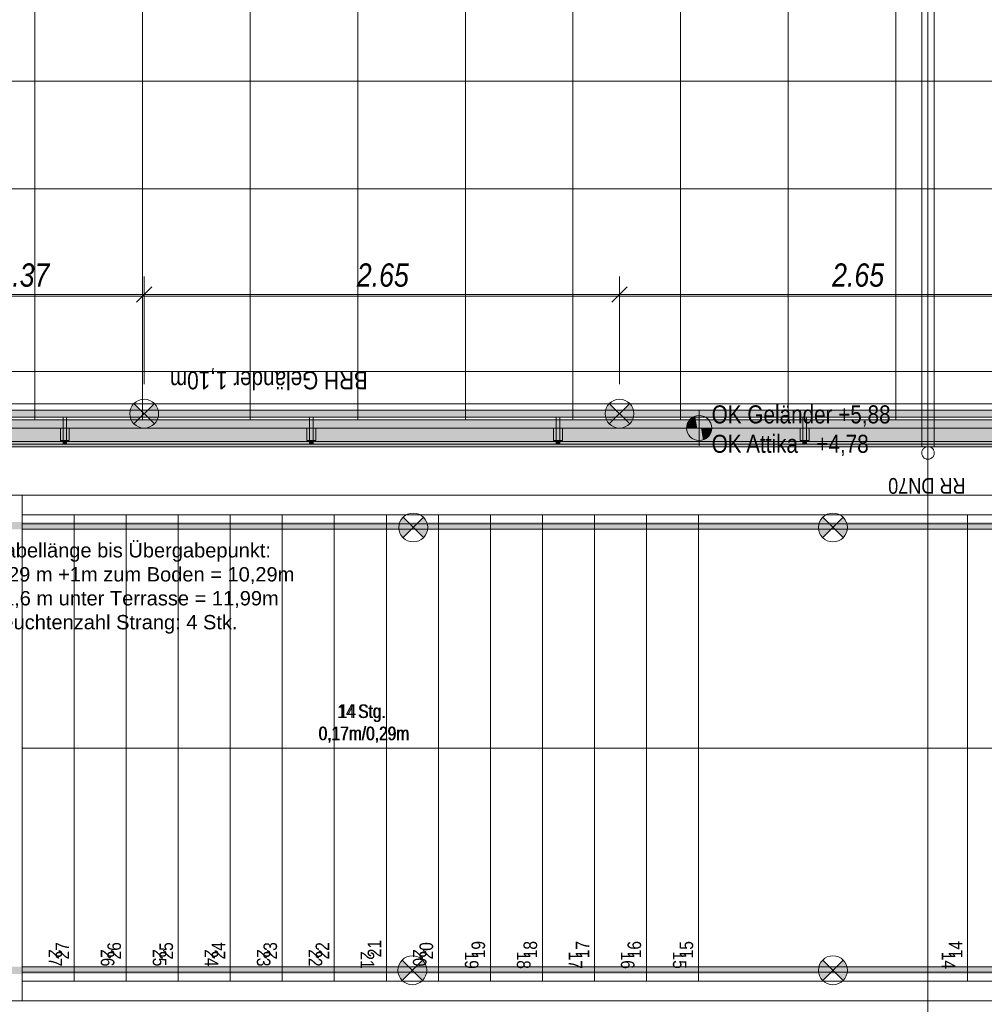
# Model space of a CAD drawing. Extents: x -620 to 300, y 62 to 1112.
# Tile 52 of 235: x -392 to -284, y 149 to 259. Entities that reach past the tile are written whole.
import ezdxf
from ezdxf.lldxf.tags import DXFTag

# ---------------------------------------------------------------- set-up
doc = ezdxf.new("R2010")
doc.units = 0
doc.layers.get('0').update_dxf_attribs({"lineweight": 13})
for name, color, linetype, lineweight, true_color in [('00_ E_ST_Handlaufleuchte', 7, 'Continuous', 13, 0xb2b200), ('00_E_ST_Handlaufleuchte_Bem', 7, 'Continuous', 5, 0x7d7d00), ('00_E_ST_Handlaufleuchte_Kabel', 3, 'Continuous', 18, 0x00ff00), ('00_E_ST_Handlaufleuchte–Handlauf-Position', 7, 'Continuous', 5, 0x0000b2), ('30 -33 Aussenwände- 7 Fassade_ Elemente', 7, 'Continuous', 9, 0x00aacc), ('30 -35 Decken- 2.2 Treppen Außen', 9, 'Continuous', 9, 0x808080), ('30 -36 Dächer- 3 Dachbeläge', 7, 'Continuous', 15, 0x9999ff), ('30 -36 Dächer- 4 Dachbekleidungen', 7, 'Continuous', 9, 0xccccff), ('60- 61 allgemeine Ausstattung- 4 Terrassen', 9, 'Continuous', 9, 0x808080), ('70 -72 Beschriftung- 1 Beschriftung allgemein', 7, 'Continuous', 9, 0xff6633)]:
    doc.layers.add(name, color=color, linetype=linetype, lineweight=lineweight, true_color=true_color)
for name, color, linetype, lineweight in [('00_E_ST_Handlaufleuchte_Kabel_Text', 7, 'Continuous', 13), ('40 -41 Abwasser_Wasser_Gas- 1 Abwasser + sanitäre Anlagen', 7, 'Continuous', 9), ('40 -41 Abwasser_Wasser_Gas- 2 Wasser-1', 7, 'Continuous', 15), ('70 -71 Achsen- 1 Gebäudeachsen', 7, 'STRICHPUNKT2-A06CPVE5L0', 18), ('70 -72 Beschriftung- 5 Höhenkoten-A06CPVE2L0', 7, 'Continuous', 15)]:
    doc.layers.add(name, color=color, linetype=linetype, lineweight=lineweight)
doc.styles.get("Standard").update_dxf_attribs({"font": 'ARIALN.TTF'})
tags = doc.linetypes.add('grob-A06CPVE1L0', pattern=[14, 3, -8, 3]).pattern_tags.tags
tags[8:9] = [DXFTag(74, 4), DXFTag(75, 0), DXFTag(340, '0'), DXFTag(46, 0.0), DXFTag(50, 0.0), DXFTag(44, 0.0), DXFTag(45, 0.0)]
tags[6:7] = [DXFTag(74, 4), DXFTag(75, 0), DXFTag(340, '0'), DXFTag(46, 0.0), DXFTag(50, 0.0), DXFTag(44, 0.0), DXFTag(45, 0.0)]
tags[4:5] = [DXFTag(74, 4), DXFTag(75, 0), DXFTag(340, '0'), DXFTag(46, 0.0), DXFTag(50, 0.0), DXFTag(44, 0.0), DXFTag(45, 0.0)]
tags = doc.linetypes.add('STRICHPUNKT2-A06CPVE5L0', pattern=[12.7, 6.35, -3.175, 0, -3.175]).pattern_tags.tags
tags[10:11] = [DXFTag(74, 4), DXFTag(75, 0), DXFTag(340, '0'), DXFTag(46, 0.0), DXFTag(50, 0.0), DXFTag(44, 0.0), DXFTag(45, 0.0)]
tags[8:9] = [DXFTag(74, 4), DXFTag(75, 0), DXFTag(340, '0'), DXFTag(46, 0.0), DXFTag(50, 0.0), DXFTag(44, 0.0), DXFTag(45, 0.0)]
tags[6:7] = [DXFTag(74, 4), DXFTag(75, 0), DXFTag(340, '0'), DXFTag(46, 0.0), DXFTag(50, 0.0), DXFTag(44, 0.0), DXFTag(45, 0.0)]
tags[4:5] = [DXFTag(74, 4), DXFTag(75, 0), DXFTag(340, '0'), DXFTag(46, 0.0), DXFTag(50, 0.0), DXFTag(44, 0.0), DXFTag(45, 0.0)]

# ---------------------------------------------------------------- blocks, each defined once
blk = doc.blocks.new('Referenz-A06CPVE6L0')
at = {"layer": '30 -33 Aussenwände- 7 Fassade_ Elemente', "color": 0, "linetype": 'Continuous', "ltscale": 0.13}
for p, q in [((31.62, 211.65), (-401.58, 211.65)), ((-401.58, 205.65), (-391.58, 205.65)), ((-391.58, 205.65), (-391.58, 149.25)), ((-391.58, 149.25), (-451.58, 149.25))]:
    blk.add_line(p, q, dxfattribs=at)
at = {"layer": '30 -35 Decken- 2.2 Treppen Außen', "color": 0}
for p, q in [((-236.68, 205.65), (-391.58, 205.65)), ((-391.58, 205.65), (-391.58, 203.45)), ((-391.58, 203.45), (-391.58, 151.45)), ((-391.58, 203.45), (-237.15, 203.45)), ((-385.78, 203.45), (-385.78, 151.45)), ((-379.98, 203.45), (-379.98, 151.45)), ((-374.18, 203.45), (-374.18, 151.45)), ((-368.38, 203.45), (-368.38, 151.45)), ((-362.58, 203.45), (-362.58, 151.45)), ((-356.78, 203.45), (-356.78, 151.45)), ((-350.98, 203.45), (-350.98, 151.45)), ((-345.18, 203.45), (-345.18, 151.45)), ((-339.38, 203.45), (-339.38, 151.45)), ((-333.58, 203.45), (-333.58, 151.45)), ((-327.78, 203.45), (-327.78, 151.45)), ((-321.98, 203.45), (-321.98, 151.45)), ((-316.18, 203.45), (-316.18, 151.45)), ((-286.18, 151.45), (-286.18, 203.45)), ((-237.36, 202.45), (-391.58, 202.45)), ((-391.58, 202.45), (-391.58, 201.85)), ((-391.58, 201.85), (-237.49, 201.85)), ((-242.68, 177.45), (-391.58, 177.45)), ((-391.58, 152.45), (-391.58, 153.05)), ((-391.58, 153.05), (-247.86, 153.05)), ((-247.99, 152.45), (-391.58, 152.45)), ((-248.2, 151.45), (-391.58, 151.45)), ((-391.58, 151.45), (-391.58, 149.25)), ((-391.58, 149.25), (-248.67, 149.25))]:
    blk.add_line(p, q, dxfattribs=at)
at = {"layer": '30 -35 Decken- 2.2 Treppen Außen', "color": 0, "linetype": 'grob-A06CPVE1L0', "ltscale": 0.13}
for p, q in [((-391.58, 205.65), (-391.58, 149.25)), ((-236.68, 205.65), (-391.58, 205.65)), ((-391.58, 205.65), (-391.58, 203.45)), ((-385.78, 203.45), (-391.58, 203.45)), ((-391.58, 203.45), (-237.15, 203.45)), ((-379.98, 203.45), (-385.78, 203.45)), ((-385.78, 203.45), (-385.78, 151.45)), ((-374.18, 203.45), (-379.98, 203.45)), ((-379.98, 203.45), (-379.98, 151.45)), ((-368.38, 203.45), (-374.18, 203.45)), ((-374.18, 203.45), (-374.18, 151.45)), ((-362.58, 203.45), (-368.38, 203.45)), ((-368.38, 203.45), (-368.38, 151.45)), ((-356.78, 203.45), (-362.58, 203.45)), ((-362.58, 203.45), (-362.58, 151.45)), ((-350.98, 203.45), (-356.78, 203.45)), ((-356.78, 203.45), (-356.78, 151.45)), ((-345.18, 203.45), (-350.98, 203.45)), ((-350.98, 203.45), (-350.98, 151.45)), ((-339.38, 203.45), (-345.18, 203.45)), ((-345.18, 203.45), (-345.18, 151.45)), ((-333.58, 203.45), (-339.38, 203.45)), ((-339.38, 203.45), (-339.38, 151.45)), ((-327.78, 203.45), (-333.58, 203.45)), ((-333.58, 203.45), (-333.58, 151.45)), ((-321.98, 203.45), (-327.78, 203.45)), ((-327.78, 203.45), (-327.78, 151.45)), ((-316.18, 203.45), (-321.98, 203.45)), ((-321.98, 203.45), (-321.98, 151.45)), ((-286.18, 203.45), (-316.18, 203.45)), ((-316.18, 203.45), (-316.18, 151.45)), ((-280.38, 203.45), (-286.18, 203.45)), ((-286.18, 203.45), (-286.18, 151.45)), ((-242.68, 177.45), (-391.58, 177.45)), ((-385.78, 151.45), (-391.58, 151.45)), ((-248.2, 151.45), (-391.58, 151.45)), ((-391.58, 151.45), (-391.58, 149.25)), ((-379.98, 151.45), (-385.78, 151.45)), ((-374.18, 151.45), (-379.98, 151.45)), ((-368.38, 151.45), (-374.18, 151.45)), ((-362.58, 151.45), (-368.38, 151.45)), ((-356.78, 151.45), (-362.58, 151.45)), ((-350.98, 151.45), (-356.78, 151.45)), ((-345.18, 151.45), (-350.98, 151.45)), ((-339.38, 151.45), (-345.18, 151.45)), ((-333.58, 151.45), (-339.38, 151.45)), ((-327.78, 151.45), (-333.58, 151.45)), ((-321.98, 151.45), (-327.78, 151.45)), ((-316.18, 151.45), (-321.98, 151.45)), ((-286.18, 151.45), (-316.18, 151.45)), ((-280.38, 151.45), (-286.18, 151.45)), ((-391.58, 149.25), (-248.67, 149.25))]:
    blk.add_line(p, q, dxfattribs=at)
at = {"layer": '30 -35 Decken- 2.2 Treppen Außen', "color": 0, "linetype": 'Continuous', "ltscale": 0.13}
for p, q in [((-236.68, 205.65), (-391.58, 205.65)), ((-391.58, 205.65), (-391.58, 203.45)), ((-391.58, 205.65), (-391.58, 149.25)), ((-210.78, 205.65), (-391.58, 205.65)), ((-391.58, 205.65), (-391.58, 203.45)), ((-391.58, 203.45), (-237.15, 203.45)), ((-385.78, 203.45), (-391.58, 203.45)), ((-391.58, 203.45), (-210.78, 203.45)), ((-379.98, 203.45), (-385.78, 203.45)), ((-385.78, 203.45), (-385.78, 151.45)), ((-374.18, 203.45), (-379.98, 203.45)), ((-379.98, 203.45), (-379.98, 151.45)), ((-368.38, 203.45), (-374.18, 203.45)), ((-374.18, 203.45), (-374.18, 151.45)), ((-362.58, 203.45), (-368.38, 203.45)), ((-368.38, 203.45), (-368.38, 151.45)), ((-356.78, 203.45), (-362.58, 203.45)), ((-362.58, 203.45), (-362.58, 151.45)), ((-350.98, 203.45), (-356.78, 203.45)), ((-356.78, 203.45), (-356.78, 151.45)), ((-345.18, 203.45), (-350.98, 203.45)), ((-350.98, 203.45), (-350.98, 151.45)), ((-339.38, 203.45), (-345.18, 203.45)), ((-345.18, 203.45), (-345.18, 151.45)), ((-333.58, 203.45), (-339.38, 203.45)), ((-339.38, 203.45), (-339.38, 151.45)), ((-327.78, 203.45), (-333.58, 203.45)), ((-333.58, 203.45), (-333.58, 151.45)), ((-321.98, 203.45), (-327.78, 203.45)), ((-327.78, 203.45), (-327.78, 151.45)), ((-316.18, 203.45), (-321.98, 203.45)), ((-321.98, 203.45), (-321.98, 151.45)), ((-286.18, 203.45), (-316.18, 203.45)), ((-316.18, 203.45), (-316.18, 151.45)), ((-280.38, 203.45), (-286.18, 203.45)), ((-286.18, 203.45), (-286.18, 151.45)), ((-237.36, 202.45), (-391.58, 202.45)), ((-391.58, 202.45), (-391.58, 201.85)), ((-391.58, 201.85), (-391.58, 202.45)), ((-391.58, 202.45), (-210.78, 202.45)), ((-391.58, 201.85), (-237.49, 201.85)), ((-210.78, 201.85), (-391.58, 201.85)), ((-210.78, 177.45), (-391.58, 177.45)), ((-391.58, 152.45), (-391.58, 153.05)), ((-391.58, 153.05), (-247.86, 153.05)), ((-210.78, 153.05), (-391.58, 153.05)), ((-391.58, 153.05), (-391.58, 152.45)), ((-247.99, 152.45), (-391.58, 152.45)), ((-391.58, 152.45), (-210.78, 152.45)), ((-391.58, 149.25), (-391.58, 151.45)), ((-391.58, 151.45), (-248.2, 151.45)), ((-385.78, 151.45), (-391.58, 151.45)), ((-210.78, 151.45), (-391.58, 151.45)), ((-391.58, 151.45), (-391.58, 149.25)), ((-379.98, 151.45), (-385.78, 151.45)), ((-374.18, 151.45), (-379.98, 151.45)), ((-368.38, 151.45), (-374.18, 151.45)), ((-362.58, 151.45), (-368.38, 151.45)), ((-356.78, 151.45), (-362.58, 151.45)), ((-350.98, 151.45), (-356.78, 151.45)), ((-345.18, 151.45), (-350.98, 151.45)), ((-339.38, 151.45), (-345.18, 151.45)), ((-333.58, 151.45), (-339.38, 151.45)), ((-327.78, 151.45), (-333.58, 151.45)), ((-321.98, 151.45), (-327.78, 151.45)), ((-316.18, 151.45), (-321.98, 151.45)), ((-286.18, 151.45), (-316.18, 151.45)), ((-280.38, 151.45), (-286.18, 151.45)), ((-248.67, 149.25), (-391.58, 149.25)), ((-391.58, 149.25), (-210.78, 149.25))]:
    blk.add_line(p, q, dxfattribs=at)
at = {"layer": '30 -35 Decken- 2.2 Treppen Außen', "color": 0, "linetype": 'Continuous', "lineweight": 5, "ltscale": 0.13}
for p, q in [((-391.58, 177.45), (-391.52, 177.47)), ((-391.52, 177.44), (-391.58, 177.45)), ((-391.52, 177.47), (-391.52, 177.44))]:
    blk.add_line(p, q, dxfattribs=at)
at = {"layer": '30 -36 Dächer- 3 Dachbeläge', "color": 0, "linetype": 'Continuous', "ltscale": 0.15}
for p, q in [((-403.78, 214.05), (31.02, 214.05)), ((31.02, 211.05), (-403.78, 211.05))]:
    blk.add_line(p, q, dxfattribs=at)
at = {"layer": '30 -36 Dächer- 3 Dachbeläge', "color": 0, "lineweight": 9}
for p, q in [((-386.63, 211.75), (-387.03, 211.75)), ((-387.03, 211.75), (-387.03, 211.35)), ((-386.63, 211.35), (-386.63, 211.75)), ((-359.13, 211.75), (-359.53, 211.75)), ((-359.53, 211.75), (-359.53, 211.35)), ((-359.13, 211.35), (-359.13, 211.75)), ((-331.63, 211.75), (-332.03, 211.75)), ((-332.03, 211.75), (-332.03, 211.35)), ((-331.63, 211.35), (-331.63, 211.75)), ((-304.13, 211.75), (-304.53, 211.75)), ((-304.53, 211.75), (-304.53, 211.35)), ((-304.13, 211.35), (-304.13, 211.75))]:
    blk.add_line(p, q, dxfattribs=at)
at = {"layer": '30 -36 Dächer- 3 Dachbeläge', "color": 0, "lineweight": 0}
for points in [[(-403.78, 211.05), (-403.78, 214.05), (31.02, 211.05)], [(31.02, 211.05), (-403.78, 214.05), (31.02, 214.05)], [(-387.03, 211.75), (-386.63, 211.75), (-387.03, 211.35)], [(-387.03, 211.35), (-386.63, 211.75), (-386.63, 211.35)], [(-359.53, 211.75), (-359.13, 211.75), (-359.53, 211.35)], [(-359.53, 211.35), (-359.13, 211.75), (-359.13, 211.35)], [(-332.03, 211.75), (-331.63, 211.75), (-332.03, 211.35)], [(-332.03, 211.35), (-331.63, 211.75), (-331.63, 211.35)], [(-304.53, 211.75), (-304.13, 211.75), (-304.53, 211.35)], [(-304.53, 211.35), (-304.13, 211.75), (-304.13, 211.35)]]:
    blk.add_solid(points, dxfattribs=at)
at = {"layer": '30 -36 Dächer- 4 Dachbekleidungen', "color": 0, "linetype": 'Continuous', "ltscale": 0.13}
for p, q in [((31.02, 215.15), (-405.38, 215.15)), ((-404.58, 214.35), (31.02, 214.35)), ((-386.63, 214.35), (-387.03, 214.35)), ((-387.03, 214.35), (-387.03, 213.15)), ((-386.63, 213.15), (-386.63, 214.35)), ((-359.13, 214.35), (-359.53, 214.35)), ((-359.53, 214.35), (-359.53, 213.15)), ((-359.13, 213.15), (-359.13, 214.35)), ((-331.63, 214.35), (-332.03, 214.35)), ((-332.03, 214.35), (-332.03, 213.15)), ((-331.63, 213.15), (-331.63, 214.35)), ((-304.13, 214.35), (-304.53, 214.35)), ((-304.53, 214.35), (-304.53, 213.15)), ((-304.13, 213.15), (-304.13, 214.35)), ((31.02, 213.15), (-403.38, 213.15)), ((-387.33, 213.15), (-387.33, 211.75)), ((-387.03, 211.75), (-387.03, 213.15)), ((-386.63, 213.15), (-386.63, 211.75)), ((-386.33, 213.15), (-386.33, 211.75)), ((-359.83, 213.15), (-359.83, 211.75)), ((-359.53, 211.75), (-359.53, 213.15)), ((-359.13, 213.15), (-359.13, 211.75)), ((-358.83, 213.15), (-358.83, 211.75)), ((-332.33, 213.15), (-332.33, 211.75)), ((-332.03, 211.75), (-332.03, 213.15)), ((-331.63, 213.15), (-331.63, 211.75)), ((-331.33, 213.15), (-331.33, 211.75)), ((-304.83, 213.15), (-304.83, 211.75)), ((-304.53, 211.75), (-304.53, 213.15)), ((-304.13, 213.15), (-304.13, 211.75)), ((-303.83, 213.15), (-303.83, 211.75)), ((-401.58, 211.35), (31.02, 211.35)), ((-387.33, 211.75), (-387.03, 211.75)), ((-386.63, 211.75), (-387.03, 211.75)), ((-386.33, 211.75), (-386.63, 211.75)), ((-359.83, 211.75), (-359.53, 211.75)), ((-359.13, 211.75), (-359.53, 211.75)), ((-358.83, 211.75), (-359.13, 211.75)), ((-332.33, 211.75), (-332.03, 211.75)), ((-331.63, 211.75), (-332.03, 211.75)), ((-331.33, 211.75), (-331.63, 211.75)), ((-304.83, 211.75), (-304.53, 211.75)), ((-304.13, 211.75), (-304.53, 211.75)), ((-303.83, 211.75), (-304.13, 211.75))]:
    blk.add_line(p, q, dxfattribs=at)
at = {"layer": '40 -41 Abwasser_Wasser_Gas- 1 Abwasser + sanitäre Anlagen', "color": 0, "linetype": 'grob-A06CPVE1L0', "ltscale": 0.13}
for p, q in [((-291.28, 211.04), (-291.28, 374.29)), ((-289.88, 374.29), (-289.88, 211.04)), ((-289.88, 211.04), (-291.28, 211.04))]:
    blk.add_line(p, q, dxfattribs=at)
at = {"layer": '40 -41 Abwasser_Wasser_Gas- 2 Wasser-1', "color": 0, "linetype": 'Continuous', "ltscale": 0.15}
for p, q in [((-291.06, 210.88), (-291, 210.93)), ((-291.06, 210.88), (-291, 210.93)), ((-291, 210.93), (-290.95, 210.96)), ((-291, 210.93), (-290.95, 210.96)), ((-290.95, 210.96), (-290.89, 211)), ((-290.95, 210.96), (-290.89, 211)), ((-290.89, 211), (-290.83, 211.02)), ((-290.89, 211), (-290.83, 211.02)), ((-290.83, 211.02), (-290.76, 211.05)), ((-290.83, 211.02), (-290.76, 211.05)), ((-290.76, 211.05), (-290.69, 211.06)), ((-290.76, 211.05), (-290.69, 211.06)), ((-290.69, 211.06), (-290.62, 211.07)), ((-290.69, 211.06), (-290.62, 211.07)), ((-290.62, 211.07), (-290.56, 211.07)), ((-290.62, 211.07), (-290.56, 211.07)), ((-290.56, 211.07), (-290.49, 211.06)), ((-290.56, 211.07), (-290.49, 211.06)), ((-290.49, 211.06), (-290.42, 211.05)), ((-290.49, 211.06), (-290.42, 211.05)), ((-290.42, 211.05), (-290.35, 211.03)), ((-290.42, 211.05), (-290.35, 211.03)), ((-290.35, 211.03), (-290.29, 211.01)), ((-290.35, 211.03), (-290.29, 211.01)), ((-290.29, 211.01), (-290.23, 210.98)), ((-290.29, 211.01), (-290.23, 210.98)), ((-290.23, 210.98), (-290.17, 210.94)), ((-290.23, 210.98), (-290.17, 210.94)), ((-290.17, 210.94), (-290.12, 210.9)), ((-290.17, 210.94), (-290.12, 210.9)), ((-291.28, 210.39), (-291.27, 210.46)), ((-291.28, 210.39), (-291.27, 210.46)), ((-291.28, 210.32), (-291.28, 210.39)), ((-291.28, 210.32), (-291.28, 210.39)), ((-291.27, 210.26), (-291.28, 210.32)), ((-291.27, 210.26), (-291.28, 210.32)), ((-291.27, 210.46), (-291.26, 210.53)), ((-291.27, 210.46), (-291.26, 210.53)), ((-291.25, 210.19), (-291.27, 210.26)), ((-291.25, 210.19), (-291.27, 210.26)), ((-291.26, 210.53), (-291.24, 210.59)), ((-291.26, 210.53), (-291.24, 210.59)), ((-291.23, 210.12), (-291.25, 210.19)), ((-291.23, 210.12), (-291.25, 210.19)), ((-291.24, 210.59), (-291.22, 210.66)), ((-291.24, 210.59), (-291.22, 210.66)), ((-291.21, 210.06), (-291.23, 210.12)), ((-291.21, 210.06), (-291.23, 210.12)), ((-291.22, 210.66), (-291.18, 210.72)), ((-291.22, 210.66), (-291.18, 210.72)), ((-291.17, 210), (-291.21, 210.06)), ((-291.17, 210), (-291.21, 210.06)), ((-291.18, 210.72), (-291.15, 210.78)), ((-291.18, 210.72), (-291.15, 210.78)), ((-291.13, 209.94), (-291.17, 210)), ((-291.13, 209.94), (-291.17, 210)), ((-291.15, 210.78), (-291.1, 210.83)), ((-291.15, 210.78), (-291.1, 210.83)), ((-291.09, 209.89), (-291.13, 209.94)), ((-291.09, 209.89), (-291.13, 209.94)), ((-291.1, 210.83), (-291.06, 210.88)), ((-291.1, 210.83), (-291.06, 210.88)), ((-291.04, 209.84), (-291.09, 209.89)), ((-291.04, 209.84), (-291.09, 209.89)), ((-290.99, 209.8), (-291.04, 209.84)), ((-290.99, 209.8), (-291.04, 209.84)), ((-290.1, 209.86), (-290.15, 209.81)), ((-290.1, 209.86), (-290.15, 209.81)), ((-290.12, 210.9), (-290.07, 210.85)), ((-290.12, 210.9), (-290.07, 210.85)), ((-290.05, 209.91), (-290.1, 209.86)), ((-290.05, 209.91), (-290.1, 209.86)), ((-290.07, 210.85), (-290.02, 210.8)), ((-290.07, 210.85), (-290.02, 210.8)), ((-290.01, 209.96), (-290.05, 209.91)), ((-290.01, 209.96), (-290.05, 209.91)), ((-290.02, 210.8), (-289.98, 210.74)), ((-290.02, 210.8), (-289.98, 210.74)), ((-289.97, 210.02), (-290.01, 209.96)), ((-289.97, 210.02), (-290.01, 209.96)), ((-289.98, 210.74), (-289.95, 210.68)), ((-289.98, 210.74), (-289.95, 210.68)), ((-289.94, 210.08), (-289.97, 210.02)), ((-289.94, 210.08), (-289.97, 210.02)), ((-289.95, 210.68), (-289.92, 210.62)), ((-289.95, 210.68), (-289.92, 210.62)), ((-289.92, 210.14), (-289.94, 210.08)), ((-289.92, 210.14), (-289.94, 210.08)), ((-289.92, 210.62), (-289.9, 210.55)), ((-289.92, 210.62), (-289.9, 210.55)), ((-289.9, 210.21), (-289.92, 210.14)), ((-289.9, 210.21), (-289.92, 210.14)), ((-289.9, 210.55), (-289.89, 210.48)), ((-289.9, 210.55), (-289.89, 210.48)), ((-289.88, 210.28), (-289.9, 210.21)), ((-289.88, 210.28), (-289.9, 210.21)), ((-289.89, 210.48), (-289.88, 210.42)), ((-289.89, 210.48), (-289.88, 210.42)), ((-289.88, 210.42), (-289.88, 210.35)), ((-289.88, 210.42), (-289.88, 210.35)), ((-289.88, 210.35), (-289.88, 210.28)), ((-289.88, 210.35), (-289.88, 210.28)), ((-290.93, 209.76), (-290.99, 209.8)), ((-290.93, 209.76), (-290.99, 209.8)), ((-290.87, 209.73), (-290.93, 209.76)), ((-290.87, 209.73), (-290.93, 209.76)), ((-290.8, 209.71), (-290.87, 209.73)), ((-290.8, 209.71), (-290.87, 209.73)), ((-290.74, 209.69), (-290.8, 209.71)), ((-290.74, 209.69), (-290.8, 209.71)), ((-290.67, 209.68), (-290.74, 209.69)), ((-290.67, 209.68), (-290.74, 209.69)), ((-290.6, 209.67), (-290.67, 209.68)), ((-290.6, 209.67), (-290.67, 209.68)), ((-290.53, 209.67), (-290.6, 209.67)), ((-290.53, 209.67), (-290.6, 209.67)), ((-290.46, 209.68), (-290.53, 209.67)), ((-290.46, 209.68), (-290.53, 209.67)), ((-290.4, 209.69), (-290.46, 209.68)), ((-290.4, 209.69), (-290.46, 209.68)), ((-290.33, 209.71), (-290.4, 209.69)), ((-290.33, 209.71), (-290.4, 209.69)), ((-290.27, 209.74), (-290.33, 209.71)), ((-290.27, 209.74), (-290.33, 209.71)), ((-290.21, 209.78), (-290.27, 209.74)), ((-290.21, 209.78), (-290.27, 209.74)), ((-290.15, 209.81), (-290.21, 209.78)), ((-290.15, 209.81), (-290.21, 209.78))]:
    blk.add_line(p, q, dxfattribs=at)
at = {"layer": '60- 61 allgemeine Ausstattung- 4 Terrassen', "color": 0}
for p, q in [((-390.17, 263.85), (-390.17, 214.05)), ((-378.17, 263.85), (-378.17, 214.05)), ((-366.17, 263.85), (-366.17, 214.05)), ((-354.17, 263.85), (-354.17, 214.05)), ((-342.17, 263.85), (-342.17, 214.05)), ((-330.17, 263.85), (-330.17, 214.05)), ((-318.17, 263.85), (-318.17, 214.05)), ((-306.17, 263.85), (-306.17, 214.05)), ((-294.17, 263.85), (-294.17, 214.05)), ((-138.16, 251.85), (-443.64, 251.85)), ((-138.16, 239.85), (-443.64, 239.85)), ((-138.16, 227.85), (-443.64, 227.85)), ((-138.16, 215.85), (-447.78, 215.85))]:
    blk.add_line(p, q, dxfattribs=at)
at = {"layer": '60- 61 allgemeine Ausstattung- 4 Terrassen', "color": 0, "linetype": 'Continuous', "lineweight": 18, "ltscale": 0.18}
blk.add_line((31.62, 211.65), (-401.58, 211.65), dxfattribs=at)
at = {"layer": '70 -71 Achsen- 1 Gebäudeachsen', "color": 0, "linetype": 'STRICHPUNKT2-A06CPVE5L0', "ltscale": 0.18}
for p, q in [((-290.58, 1084.39), (-290.58, 84.95)), ((-538.63, 219.45), (76.59, 219.45))]:
    blk.add_line(p, q, dxfattribs=at)
at = {"layer": '70 -72 Beschriftung- 5 Höhenkoten-A06CPVE2L0', "color": 0, "linetype": 'Continuous', "ltscale": 0.15}
for p, q in [((-316.1, 211.15), (-316.1, 215.15)), ((-316.1, 213.15), (-316.1, 214.55)), ((-316.1, 214.55), (-316.1, 213.15)), ((-318.1, 213.15), (-290.61, 213.15)), ((-317.5, 213.15), (-316.1, 213.15)), ((-316.1, 213.15), (-317.5, 213.15)), ((-314.7, 213.15), (-316.1, 213.15)), ((-316.1, 213.15), (-316.1, 211.75)), ((-316.1, 213.15), (-314.7, 213.15)), ((-316.1, 211.75), (-316.1, 213.15))]:
    blk.add_line(p, q, dxfattribs=at)
for major_axis in [(0, 1.4), (1.4, 0), (-1.4, 0), (0, -1.4)]:
    blk.add_ellipse((-316.1, 213.15), major_axis=major_axis, ratio=1, start_param=0, end_param=1.570796, dxfattribs=at)
at = {"layer": '70 -72 Beschriftung- 5 Höhenkoten-A06CPVE2L0', "color": 0, "lineweight": 0}
for points in [[(-316.93, 213.15), (-317.09, 214.14), (-316.93, 214.29)], [(-316.74, 213.15), (-316.93, 214.29), (-316.74, 214.4)], [(-316.93, 213.15), (-316.93, 214.29), (-316.74, 213.15)], [(-316.54, 213.15), (-316.74, 214.4), (-316.54, 214.48)], [(-316.74, 213.15), (-316.74, 214.4), (-316.54, 213.15)], [(-316.32, 213.15), (-316.54, 214.48), (-316.32, 214.54)], [(-316.54, 213.15), (-316.54, 214.48), (-316.32, 213.15)], [(-316.1, 213.15), (-316.32, 214.54), (-316.1, 214.55)], [(-316.32, 213.15), (-316.32, 214.54), (-316.1, 213.15)], [(-317.49, 213.15), (-317.5, 213.15), (-317.49, 213.37)], [(-317.44, 213.15), (-317.49, 213.37), (-317.44, 213.59)], [(-317.49, 213.15), (-317.49, 213.37), (-317.44, 213.15)], [(-317.35, 213.15), (-317.44, 213.59), (-317.35, 213.79)], [(-317.44, 213.15), (-317.44, 213.59), (-317.35, 213.15)], [(-317.24, 213.15), (-317.35, 213.79), (-317.24, 213.98)], [(-317.35, 213.15), (-317.35, 213.79), (-317.24, 213.15)], [(-317.09, 213.15), (-317.24, 213.98), (-317.09, 214.14)], [(-317.24, 213.15), (-317.24, 213.98), (-317.09, 213.15)], [(-317.09, 213.15), (-317.09, 214.14), (-316.93, 213.15)], [(-316.1, 211.75), (-316.1, 213.15), (-315.89, 211.77)], [(-315.89, 211.77), (-316.1, 213.15), (-315.89, 213.15)], [(-315.89, 211.77), (-315.89, 213.15), (-315.67, 211.82)], [(-315.67, 211.82), (-315.89, 213.15), (-315.67, 213.15)], [(-315.67, 211.82), (-315.67, 213.15), (-315.47, 211.91)], [(-315.47, 211.91), (-315.67, 213.15), (-315.47, 213.15)], [(-315.47, 211.91), (-315.47, 213.15), (-315.28, 212.02)], [(-315.28, 212.02), (-315.47, 213.15), (-315.28, 213.15)], [(-315.28, 212.02), (-315.28, 213.15), (-315.11, 212.16)], [(-315.11, 212.16), (-315.28, 213.15), (-315.11, 213.15)], [(-315.11, 212.16), (-315.11, 213.15), (-314.97, 212.33)], [(-314.97, 212.33), (-315.11, 213.15), (-314.97, 213.15)], [(-314.97, 212.33), (-314.97, 213.15), (-314.86, 212.52)], [(-314.86, 212.52), (-314.97, 213.15), (-314.86, 213.15)], [(-314.86, 212.52), (-314.86, 213.15), (-314.77, 212.72)], [(-314.77, 212.72), (-314.86, 213.15), (-314.77, 213.15)], [(-314.77, 212.72), (-314.77, 213.15), (-314.72, 212.93)], [(-314.72, 212.93), (-314.77, 213.15), (-314.72, 213.15)], [(-314.72, 212.93), (-314.72, 213.15), (-314.7, 213.15)]]:
    blk.add_solid(points, dxfattribs=at)
at = {"layer": '30 -35 Decken- 2.2 Treppen Außen', "color": 0, "linetype": 'Continuous', "ltscale": 0.13, "char_height": 1.5103, "attachment_point": 1}
for s, insert, rotation in [('{\\fArial Narrow;14}', (-356.45, 182.31), 0.001), ('{\\fArial Narrow;Stg.}', (-354.15, 182.31), 0.001), ('{\\fArial Narrow;0,17m/0,29m}', (-358.56, 179.83), 0.001), ('{\\fArial Narrow;27}', (-387.86, 153.86), 90.001), ('{\\fArial Narrow;26}', (-382.08, 153.86), 90.001), ('{\\fArial Narrow;25}', (-376.28, 153.85), 90.001), ('{\\fArial Narrow;24}', (-370.46, 153.86), 90.001), ('{\\fArial Narrow;23}', (-364.68, 153.86), 90.001), ('{\\fArial Narrow;22}', (-358.86, 153.86), 90.001), ('{\\fArial Narrow;21}', (-353.06, 154.1), 90.001), ('{\\fArial Narrow;20}', (-347.28, 153.86), 90.001), ('{\\fArial Narrow;19}', (-341.48, 153.99), 90.001), ('{\\fArial Narrow;18}', (-335.68, 153.99), 90.001), ('{\\fArial Narrow;17}', (-329.86, 153.99), 90.001), ('{\\fArial Narrow;16}', (-324.08, 153.99), 90.001), ('{\\fArial Narrow;15}', (-318.28, 153.98), 90.001), ('{\\fArial Narrow;14}', (-288.26, 154), 90.001)]:
    blk.add_mtext(s, dxfattribs=dict(at, insert=insert, rotation=rotation))
at = {"layer": '30 -35 Decken- 2.2 Treppen Außen', "color": 0, "linetype": 'ByBlock', "ltscale": 0.13, "char_height": 1.5103, "attachment_point": 1}
for s, insert, rotation in [('{\\fArial Narrow;14}', (-356.27, 182.31), 0.001), ('{\\fArial Narrow;14}', (-356.27, 182.31), 0.001), ('{\\fArial Narrow;Stg.}', (-354.08, 182.31), 0.001), ('{\\fArial Narrow;Stg.}', (-354.08, 182.31), 0.001), ('{\\fArial Narrow;0,17m/0,29m}', (-358.49, 179.83), 0.001), ('{\\fArial Narrow;0,17m/0,29m}', (-358.49, 179.83), 0.001), ('{\\fArial Narrow;27}', (-387.13, 155), 270.001), ('{\\fArial Narrow;27}', (-387.13, 155), 270.001), ('{\\fArial Narrow;26}', (-381.31, 155), 270.001), ('{\\fArial Narrow;26}', (-381.31, 155), 270.001), ('{\\fArial Narrow;25}', (-375.51, 155.01), 270.001), ('{\\fArial Narrow;25}', (-375.51, 155.01), 270.001), ('{\\fArial Narrow;24}', (-369.73, 154.99), 270.001), ('{\\fArial Narrow;24}', (-369.73, 154.99), 270.001), ('{\\fArial Narrow;23}', (-363.91, 155), 270.001), ('{\\fArial Narrow;23}', (-363.91, 155), 270.001), ('{\\fArial Narrow;22}', (-358.13, 154.99), 270.001), ('{\\fArial Narrow;22}', (-358.13, 154.99), 270.001), ('{\\fArial Narrow;20}', (-346.51, 155), 270.001), ('{\\fArial Narrow;20}', (-346.51, 155), 270.001), ('{\\fArial Narrow;21}', (-352.33, 154.76), 270.001), ('{\\fArial Narrow;21}', (-352.33, 154.76), 270.001), ('{\\fArial Narrow;19}', (-340.71, 154.73), 270.001), ('{\\fArial Narrow;19}', (-340.71, 154.73), 270.001), ('{\\fArial Narrow;18}', (-334.91, 154.73), 270.001), ('{\\fArial Narrow;18}', (-334.91, 154.73), 270.001), ('{\\fArial Narrow;17}', (-329.13, 154.73), 270.001), ('{\\fArial Narrow;17}', (-329.13, 154.73), 270.001), ('{\\fArial Narrow;16}', (-323.31, 154.73), 270.001), ('{\\fArial Narrow;16}', (-323.31, 154.73), 270.001), ('{\\fArial Narrow;15}', (-317.51, 154.74), 270.001), ('{\\fArial Narrow;15}', (-317.51, 154.74), 270.001), ('{\\fArial Narrow;14}', (-287.53, 154.72), 270.001), ('{\\fArial Narrow;14}', (-287.53, 154.72), 270.001)]:
    blk.add_mtext(s, dxfattribs=dict(at, insert=insert, rotation=rotation))
at = {"layer": '70 -72 Beschriftung- 1 Beschriftung allgemein', "color": 0, "linetype": 'Continuous', "ltscale": 0.13, "attachment_point": 1, "rotation": 180}
for s, insert, char_height in [('{\\fArial Narrow;BRH Geländer 1,10m}', (-353.06, 217.47), 2.0138), ('{\\fArial Narrow;RR DN70}', (-286.39, 205.81), 1.7621), ('{\\fArial Narrow;RR DN70}', (-286.39, 205.81), 1.7621)]:
    blk.add_mtext(s, dxfattribs=dict(at, insert=insert, char_height=char_height))
at = {"layer": '70 -72 Beschriftung- 5 Höhenkoten-A06CPVE2L0', "color": 0, "linetype": 'Continuous', "ltscale": 0.15, "char_height": 2.0138, "attachment_point": 1}
for s, insert in [('{\\fArial Narrow;OK}', (-314.7, 215.68)), ('{\\fArial Narrow;Geländer}', (-310.72, 215.68)), ('{\\fArial Narrow;+5,88}', (-300.59, 215.68)), ('{\\fArial Narrow;OK}', (-314.7, 212.4)), ('{\\fArial Narrow;Attika}', (-310.85, 212.4)), ('{\\fArial Narrow;+4,78}', (-303.03, 212.4))]:
    blk.add_mtext(s, dxfattribs=dict(at, insert=insert))
blk = doc.blocks.new('Blockreferenz-A06CPVF8L0')
at = {"lineweight": -2}
for points in [[(-379.12, 215.89), (-377.98, 214.75), (-379.12, 213.62), (-379.37, 213.95), (-379.53, 214.34), (-379.59, 214.75), (-379.53, 215.17), (-379.37, 215.56)], [(-377.98, 214.75), (-376.84, 215.89), (-376.59, 215.56), (-376.43, 215.17), (-376.37, 214.75), (-376.43, 214.34), (-376.59, 213.95), (-376.84, 213.62)]]:
    blk.add_hatch(color=0, dxfattribs=at).paths.add_polyline_path(points)
at = {"color": 0, "lineweight": -2}
for p, q in [((-379.12, 213.62), (-376.84, 215.89)), ((-379.12, 215.89), (-376.84, 213.62))]:
    blk.add_line(p, q, dxfattribs=at)
blk.add_circle((-377.98, 214.75), 1.61, dxfattribs=at)
blk = doc.blocks.new('Polygon-A06CPVFWL0')
at = {"linetype": 'ByBlock', "lineweight": -2, "ltscale": 0.13}
blk.add_hatch(color=0, dxfattribs=at).paths.add_polyline_path([(-210.48, 152.25), (-448.58, 152.25), (-448.58, 211.65), (-447.78, 211.65), (-447.78, 153.05), (-210.48, 153.05)])
blk = doc.blocks.new('Maß-A06CPVGCL0')
at = {"color": 0, "linetype": 'ByBlock', "lineweight": -2, "ltscale": 0.13}
for p, q in [((-405.38, 230.05), (-405.38, 218.05)), ((-377.98, 230.05), (-377.98, 218.05)), ((-404.53, 228.9), (-406.23, 227.2)), ((-377.13, 228.9), (-378.83, 227.2)), ((-405.38, 228.05), (-377.98, 228.05))]:
    blk.add_line(p, q, dxfattribs=at)
at = {"color": 0, "linetype": 'ByBlock', "lineweight": -2, "ltscale": 0.13, "insert": (-394.35, 231.52), "char_height": 2.6, "attachment_point": 1}
blk.add_mtext('{\\fArial Narrow|b0|i1;1.37}', dxfattribs=at)
blk = doc.blocks.new('Blockreferenz-A06CPVGEL0')
at = {"lineweight": -2}
for points in [[(-302.32, 153.79), (-301.18, 152.65), (-302.32, 151.52), (-302.57, 151.85), (-302.73, 152.24), (-302.79, 152.65), (-302.73, 153.07), (-302.57, 153.46)], [(-301.18, 152.65), (-300.04, 153.79), (-299.79, 153.46), (-299.63, 153.07), (-299.57, 152.65), (-299.63, 152.24), (-299.79, 151.85), (-300.04, 151.52)]]:
    blk.add_hatch(color=0, dxfattribs=at).paths.add_polyline_path(points)
at = {"color": 0, "lineweight": -2}
for p, q in [((-302.32, 151.52), (-300.04, 153.79)), ((-302.32, 153.79), (-300.04, 151.52))]:
    blk.add_line(p, q, dxfattribs=at)
blk.add_circle((-301.18, 152.65), 1.61, dxfattribs=at)
blk = doc.blocks.new('Polygon-A06CPVH4L0')
at = {"linetype": 'ByBlock', "lineweight": -2, "ltscale": 0.13}
blk.add_hatch(color=0, dxfattribs=at).paths.add_polyline_path([(-210.48, 201.85), (-405.08, 201.85), (-405.08, 215.15), (31.02, 215.15), (31.02, 214.35), (-404.28, 214.35), (-404.28, 202.65), (-210.48, 202.65)])
blk = doc.blocks.new('Blockreferenz-A06CPVHAL0')
at = {"lineweight": -2}
for points in [[(-349.12, 203.19), (-347.98, 202.05), (-349.12, 200.92), (-349.37, 201.25), (-349.53, 201.64), (-349.59, 202.05), (-349.53, 202.47), (-349.37, 202.86)], [(-347.98, 202.05), (-346.84, 203.19), (-346.59, 202.86), (-346.43, 202.47), (-346.37, 202.05), (-346.43, 201.64), (-346.59, 201.25), (-346.84, 200.92)]]:
    blk.add_hatch(color=0, dxfattribs=at).paths.add_polyline_path(points)
at = {"color": 0, "lineweight": -2}
for p, q in [((-349.12, 200.92), (-346.84, 203.19)), ((-349.12, 203.19), (-346.84, 200.92))]:
    blk.add_line(p, q, dxfattribs=at)
blk.add_circle((-347.98, 202.05), 1.61, dxfattribs=at)
blk = doc.blocks.new('Blockreferenz-A06CPVHML0')
at = {"lineweight": -2}
for points in [[(-302.32, 203.19), (-301.18, 202.05), (-302.32, 200.92), (-302.57, 201.25), (-302.73, 201.64), (-302.79, 202.05), (-302.73, 202.47), (-302.57, 202.86)], [(-301.18, 202.05), (-300.04, 203.19), (-299.79, 202.86), (-299.63, 202.47), (-299.57, 202.05), (-299.63, 201.64), (-299.79, 201.25), (-300.04, 200.92)]]:
    blk.add_hatch(color=0, dxfattribs=at).paths.add_polyline_path(points)
at = {"color": 0, "lineweight": -2}
for p, q in [((-302.32, 200.92), (-300.04, 203.19)), ((-302.32, 203.19), (-300.04, 200.92))]:
    blk.add_line(p, q, dxfattribs=at)
blk.add_circle((-301.18, 202.05), 1.61, dxfattribs=at)
blk = doc.blocks.new('Blockreferenz-A06CPVHOL0')
at = {"lineweight": -2}
for points in [[(-349.22, 153.79), (-348.08, 152.65), (-349.22, 151.52), (-349.47, 151.85), (-349.63, 152.24), (-349.69, 152.65), (-349.63, 153.07), (-349.47, 153.46)], [(-348.08, 152.65), (-346.94, 153.79), (-346.69, 153.46), (-346.53, 153.07), (-346.47, 152.65), (-346.53, 152.24), (-346.69, 151.85), (-346.94, 151.52)]]:
    blk.add_hatch(color=0, dxfattribs=at).paths.add_polyline_path(points)
at = {"color": 0, "lineweight": -2}
for p, q in [((-349.22, 151.52), (-346.94, 153.79)), ((-349.22, 153.79), (-346.94, 151.52))]:
    blk.add_line(p, q, dxfattribs=at)
blk.add_circle((-348.08, 152.65), 1.61, dxfattribs=at)
blk = doc.blocks.new('Blockreferenz-A06CPVHUL0')
at = {"lineweight": -2}
for points in [[(-326.12, 215.89), (-324.98, 214.75), (-326.12, 213.62), (-326.37, 213.95), (-326.53, 214.34), (-326.59, 214.75), (-326.53, 215.17), (-326.37, 215.56)], [(-324.98, 214.75), (-323.84, 215.89), (-323.59, 215.56), (-323.43, 215.17), (-323.37, 214.75), (-323.43, 214.34), (-323.59, 213.95), (-323.84, 213.62)]]:
    blk.add_hatch(color=0, dxfattribs=at).paths.add_polyline_path(points)
at = {"color": 0, "lineweight": -2}
for p, q in [((-326.12, 213.62), (-323.84, 215.89)), ((-326.12, 215.89), (-323.84, 213.62))]:
    blk.add_line(p, q, dxfattribs=at)
blk.add_circle((-324.98, 214.75), 1.61, dxfattribs=at)
blk = doc.blocks.new('Maß-A06CPVI2L0')
at = {"color": 0, "linetype": 'ByBlock', "lineweight": -2, "ltscale": 0.13}
for p, q in [((-377.98, 230.05), (-377.98, 218.05)), ((-324.98, 230.05), (-324.98, 218.05)), ((-377.13, 228.9), (-378.83, 227.2)), ((-324.13, 228.9), (-325.83, 227.2)), ((-377.98, 228.05), (-324.98, 228.05))]:
    blk.add_line(p, q, dxfattribs=at)
at = {"color": 0, "linetype": 'ByBlock', "lineweight": -2, "ltscale": 0.13, "insert": (-354.27, 231.52), "char_height": 2.6, "attachment_point": 1}
blk.add_mtext('{\\fArial Narrow|b0|i1;2.65}', dxfattribs=at)
blk = doc.blocks.new('Maß-A06CPVI4L0')
at = {"color": 0, "linetype": 'ByBlock', "lineweight": -2, "ltscale": 0.13}
for p, q in [((-324.98, 230.05), (-324.98, 218.05)), ((-271.98, 230.05), (-271.98, 218.05)), ((-324.13, 228.9), (-325.83, 227.2)), ((-271.13, 228.9), (-272.83, 227.2)), ((-324.98, 228.05), (-271.98, 228.05))]:
    blk.add_line(p, q, dxfattribs=at)
at = {"color": 0, "linetype": 'ByBlock', "lineweight": -2, "ltscale": 0.13, "insert": (-301.27, 231.52), "char_height": 2.6, "attachment_point": 1}
blk.add_mtext('{\\fArial Narrow|b0|i1;2.65}', dxfattribs=at)
blk = doc.blocks.new('Polylinie-A06CPVICL0')
at = {"color": 0, "linetype": 'ByBlock', "lineweight": -2, "ltscale": 0.18}
blk.add_solid([(-242.98, 152.75), (-242.98, 152.55), (-448.38, 152.75), (-448.58, 152.55)], dxfattribs=at)
blk = doc.blocks.new('Polylinie-A06CPVIEL0')
at = {"color": 0, "linetype": 'ByBlock', "lineweight": -2, "ltscale": 0.18}
blk.add_solid([(-242.98, 202.15), (-242.98, 201.95), (-404.88, 202.15), (-405.08, 201.95)], dxfattribs=at)
blk = doc.blocks.new('Polylinie-A06CPVJIL0')
at = {"color": 0, "linetype": 'ByBlock', "lineweight": -2, "ltscale": 0.18}
blk.add_solid([(-377.98, 214.65), (-377.98, 214.85), (-165.88, 214.65), (-166.08, 214.85)], dxfattribs=at)

msp = doc.modelspace()

# ---------------------------------------------------------------- block references
at = {"color": 8, "lineweight": 13, "ltscale": 0.13, "true_color": 0x808080}
msp.add_blockref('Referenz-A06CPVE6L0', (0, 0), dxfattribs=at)
at = {"layer": '00_ E_ST_Handlaufleuchte', "ltscale": 0.13}
for name in ['Blockreferenz-A06CPVF8L0', 'Blockreferenz-A06CPVHUL0', 'Blockreferenz-A06CPVHAL0', 'Blockreferenz-A06CPVHML0', 'Blockreferenz-A06CPVHOL0', 'Blockreferenz-A06CPVGEL0']:
    msp.add_blockref(name, (0, 0), dxfattribs=at)
at = {"layer": '00_E_ST_Handlaufleuchte_Bem', "ltscale": 0.13}
for name in ['Maß-A06CPVGCL0', 'Maß-A06CPVI2L0', 'Maß-A06CPVI4L0']:
    msp.add_blockref(name, (0, 0), dxfattribs=at)
at = {"layer": '00_E_ST_Handlaufleuchte_Kabel', "ltscale": 0.18}
for name in ['Polylinie-A06CPVJIL0', 'Polylinie-A06CPVICL0', 'Polylinie-A06CPVIEL0']:
    msp.add_blockref(name, (0, 0), dxfattribs=at)
at = {"layer": '00_E_ST_Handlaufleuchte–Handlauf-Position', "ltscale": 0.13}
for name in ['Polygon-A06CPVH4L0', 'Polygon-A06CPVFWL0']:
    msp.add_blockref(name, (0, 0), dxfattribs=at)

# ---------------------------------------------------------------- texts
at = {"layer": '00_E_ST_Handlaufleuchte_Kabel_Text', "ltscale": 0.13, "char_height": 1.6, "attachment_point": 1}
for s, insert in [('{\\fArial;Kabellänge bis Übergabepunkt:}', (-395.03, 200.31)), ('{\\fArial;9,29 m +1m zum Boden = 10,29m}', (-395.03, 197.63)), ('{\\fArial;+1,6 m unter Terrasse = 11,99m}', (-395.03, 194.96)), ('{\\fArial;Leuchtenzahl Strang: 4 Stk.}', (-395.03, 192.29))]:
    msp.add_mtext(s, dxfattribs=dict(at, insert=insert))

doc.saveas('drawing.dxf')
